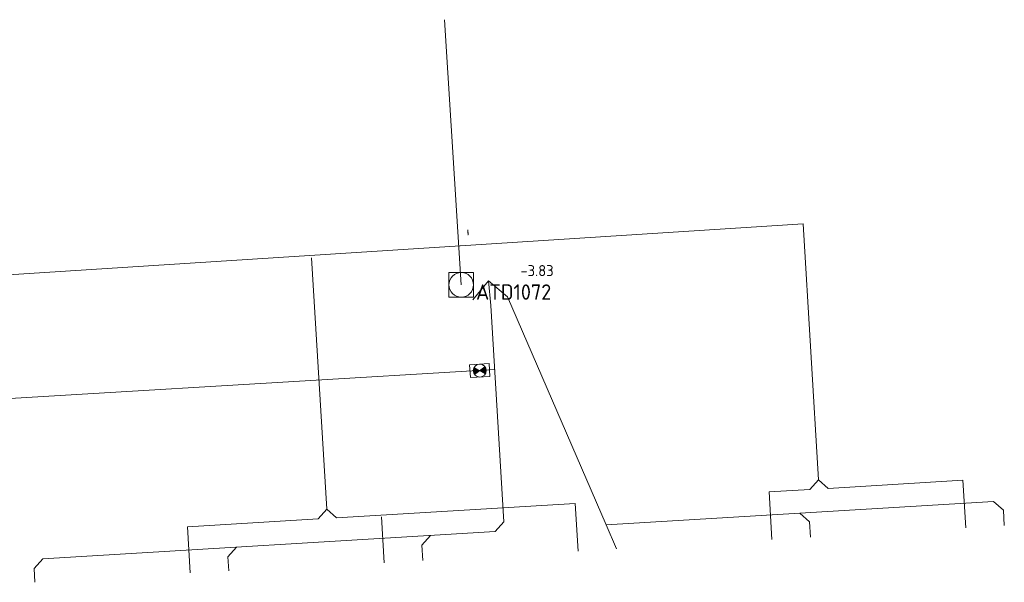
# Model space of a CAD drawing. Header units: metres. Extents: x 162232 to 162755, y 502539 to 502988.
# Tile 50 of 64: x 162459 to 162491, y 502969 to 502988. Entities that reach past the tile are written whole.
import ezdxf

# ---------------------------------------------------------------- set-up
doc = ezdxf.new("R2010")
doc.units = ezdxf.units.M
doc.header["$LTSCALE"] = 0.001
for name, color, linetype, lineweight in [('B-WE-RI-HWA_HUISAANSLUITING_PVC_125-G', 150, 'Continuous', 13), ('B-WE-RI-HWA_HUISAANSLUITING_PVC_160-G', 150, 'Continuous', 13), ('B-WE-RI-VWA_BOB-T18', 20, 'Continuous', 0), ('B-WE-RI-VWA_HUISAANSLUITING_PVC_125-G', 20, 'Continuous', 13), ('B-WE-RI-VWA_HUISAANSLUITING_PVC_160-G', 20, 'Continuous', 13), ('B-WE-RI-VWA_HULPSTUK_ONTSTOPPINGSSTUK-S', 20, 'Continuous', 13), ('B-WE-RI-VWA_PUTDEKSELHOOGTE-T18', 20, 'Continuous', 0), ('B-WE-RI-VWA_PUTNUMMER-T25', 20, 'Continuous', 0), ('B-WE-RI-VWA_RIOOLPUT_INSPECTIEPUT-S', 20, 'Continuous', 13), ('B-WE-RI-VWA_TRANSPORTLEIDING_PVC_250-G', 20, 'Continuous', 13), ('Default', 7, 'Continuous', 0)]:
    doc.layers.add(name, color=color, linetype=linetype, lineweight=lineweight)
doc.styles.add('NLCS-ISO', font='NLCS-ISO.ttf')

# ---------------------------------------------------------------- blocks, each defined once
blk = doc.blocks.new('B-SRI-PUT_VWA-SO')
at = {"flags": 128}
for points in [[(-0.002, 0.002), (0.002, 0.002), (0.002, -0.002), (-0.002, -0.002), (-0.002, 0.002)], [(0.002, -0.002), (0.002, 0.002), (-0.002, 0.002), (-0.002, -0.002), (0.002, -0.002)]]:
    blk.add_lwpolyline(points, dxfattribs=at)
blk.add_circle((0, 0), 0.002)
blk = doc.blocks.new('SRI-HULP_ONTSTOP-SO')
at = {"layer": 'Default', "linetype": 'Continuous'}
h = blk.add_hatch(color=256, dxfattribs=at)
edge = h.paths.add_edge_path()
edge.add_arc((0, 0), 0.00105, 146.3099, 180)
edge.add_arc((0, 0), 0.00105, -180, -146.3099)
edge.add_line((-0.00087, -0.00058), (0, 0))
edge.add_line((0, 0), (-0.00087, 0.00058))
h = blk.add_hatch(color=256, dxfattribs=at)
edge = h.paths.add_edge_path()
edge.add_line((0, 0), (0.00087, -0.00058))
edge.add_arc((0, 0), 0.00105, -33.6901, 0)
edge.add_arc((0, 0), 0.00105, 0, 33.6901)
edge.add_line((0.00087, 0.00058), (0, 0))
for p, q in [((0.00087, 0.00058), (-0.00087, -0.00058)), ((-0.00087, 0.00058), (0.00087, -0.00058))]:
    blk.add_line(p, q)
at = {"flags": 128}
blk.add_lwpolyline([(-0.00158, -0.00105), (0.00157, -0.00105), (0.00157, 0.00105), (-0.00158, 0.00105), (-0.00158, -0.00105)], dxfattribs=at)
blk.add_circle((0, 0), 0.00105)

msp = doc.modelspace()

# ---------------------------------------------------------------- linework, layer by layer
at = {"layer": 'B-WE-RI-HWA_HUISAANSLUITING_PVC_125-G', "flags": 128}
for points in [[(162485.079, 502972.674), (162484.58, 502980.973)], [(162469.127, 502971.715), (162468.637, 502979.877)], [(162484.797, 502972.356), (162485.079, 502972.674)], [(162485.079, 502972.674), (162485.396, 502972.392)], [(162485.396, 502972.392), (162489.765, 502972.655)], [(162489.765, 502972.655), (162489.858, 502971.107)], [(162483.476, 502972.277), (162484.797, 502972.356)], [(162483.476, 502972.277), (162483.569, 502970.729)], [(162468.846, 502971.398), (162469.127, 502971.715)], [(162469.127, 502971.715), (162469.445, 502971.434)], [(162469.445, 502971.434), (162477.187, 502971.899)], [(162477.187, 502971.899), (162477.28, 502970.351)], [(162464.61, 502971.143), (162468.846, 502971.398)], [(162470.902, 502971.47), (162470.992, 502969.973)], [(162464.61, 502971.143), (162464.7, 502969.646)]]:
    msp.add_lwpolyline(points, dxfattribs=at)
at = {"layer": 'B-WE-RI-HWA_HUISAANSLUITING_PVC_160-G', "flags": 128}
msp.add_lwpolyline([(162432.495, 502977.638), (162484.58, 502980.973)], dxfattribs=at)
at = {"layer": 'B-WE-RI-VWA_HUISAANSLUITING_PVC_125-G', "flags": 128}
for points in [[(162478.19, 502971.208), (162490.759, 502971.963)], [(162490.759, 502971.963), (162491.076, 502971.682)], [(162491.076, 502971.682), (162491.106, 502971.182)], [(162484.47, 502971.585), (162484.787, 502971.304)], [(162474.587, 502970.991), (162474.869, 502971.309)], [(162478.19, 502971.208), (162478.528, 502970.426)], [(162484.787, 502971.304), (162484.817, 502970.804)], [(162459.914, 502970.109), (162474.587, 502970.991)], [(162472.492, 502970.865), (162472.21, 502970.548)], [(162466.203, 502970.487), (162465.921, 502970.17)], [(162472.21, 502970.548), (162472.24, 502970.048)], [(162459.914, 502970.109), (162459.632, 502969.792)], [(162465.921, 502970.17), (162465.948, 502969.721)], [(162459.632, 502969.792), (162459.659, 502969.343)]]:
    msp.add_lwpolyline(points, dxfattribs=at)
at = {"layer": 'B-WE-RI-VWA_HUISAANSLUITING_PVC_160-G', "flags": 128}
for points in [[(162473.863, 502978.509), (162474.375, 502979.123)], [(162474.447, 502978.326), (162474.375, 502979.123)], [(162474.989, 502978.611), (162474.375, 502979.123)], [(162474.989, 502978.611), (162478.19, 502971.208)], [(162474.869, 502971.309), (162474.447, 502978.326)], [(162453.963, 502975.011), (162474.572, 502976.25)]]:
    msp.add_lwpolyline(points, dxfattribs=at)
at = {"layer": 'B-WE-RI-VWA_TRANSPORTLEIDING_PVC_250-G'}
msp.add_line((162473.49, 502978.997), (162472.952, 502987.602), dxfattribs=at)

# ---------------------------------------------------------------- block references
at = {"layer": 'B-WE-RI-VWA_HULPSTUK_ONTSTOPPINGSSTUK-S', "linetype": 'Continuous', "lineweight": 0, "xscale": 200.0000000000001, "yscale": 200.0000000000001, "rotation": 3.439803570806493}
msp.add_blockref('SRI-HULP_ONTSTOP-SO', (162474.091, 502976.214), dxfattribs=at)
at = {"layer": 'B-WE-RI-VWA_RIOOLPUT_INSPECTIEPUT-S', "linetype": 'Continuous', "lineweight": 0, "xscale": 200, "yscale": 200}
msp.add_blockref('B-SRI-PUT_VWA-SO', (162473.49, 502978.997), dxfattribs=at)

# ---------------------------------------------------------------- texts
at = {"layer": 'B-WE-RI-VWA_BOB-T18', "linetype": 'Continuous', "lineweight": 0, "insert": (162473.559, 502980.805), "char_height": 0.36, "attachment_point": 7, "rotation": 273.5751, "line_spacing_factor": 0.8, "style": 'NLCS-ISO'}
msp.add_mtext('{\\C256;-}', dxfattribs=at)
at = {"layer": 'B-WE-RI-VWA_PUTDEKSELHOOGTE-T18', "linetype": 'Continuous', "lineweight": 0, "insert": (162475.41, 502979.278), "char_height": 0.36, "attachment_point": 7, "line_spacing_factor": 0.8, "style": 'NLCS-ISO'}
msp.add_mtext('{\\C256;-3.83}', dxfattribs=at)
at = {"layer": 'B-WE-RI-VWA_PUTNUMMER-T25', "linetype": 'Continuous', "lineweight": 0, "insert": (162473.97, 502978.512), "char_height": 0.5, "attachment_point": 7, "line_spacing_factor": 0.8, "style": 'NLCS-ISO'}
msp.add_mtext('{\\C256;ATD1072}', dxfattribs=at)

doc.saveas('drawing.dxf')
